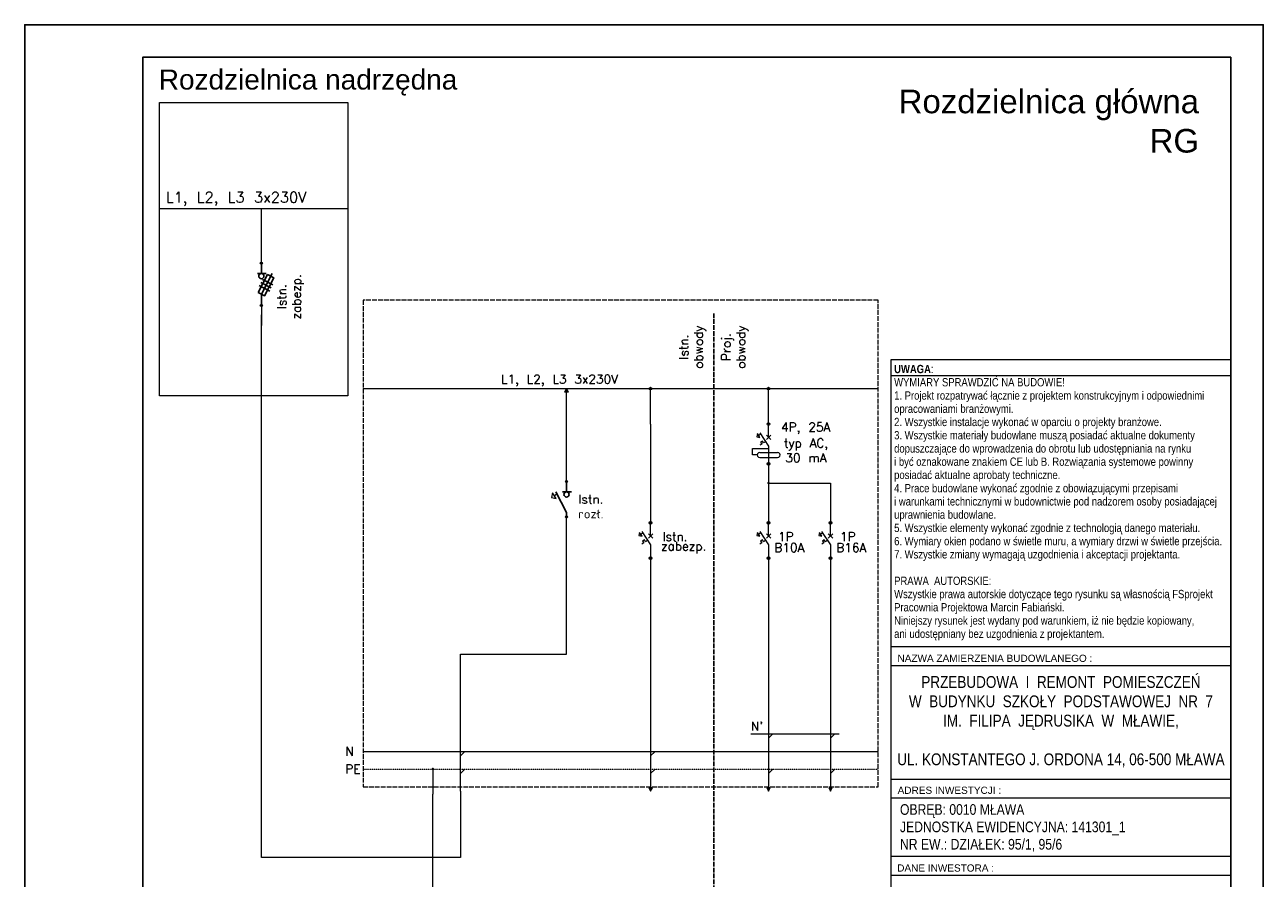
# Model space of a CAD drawing. Header units: millimetres. Extents: x -14609 to 44937, y 52278 to 67558.
# Tile 48 of 48: x 42837 to 44937, y 53801 to 55248. Entities that reach past the tile are written whole.
import ezdxf

# ---------------------------------------------------------------- set-up
doc = ezdxf.new("R2010")
doc.units = ezdxf.units.MM
for name, pattern in [('_DASH', [10, 8, -2]), ('ArcadiaLine2077533452649863992', [0]), ('DASHED2', [0.09525, 0.0635, -0.03175])]:
    doc.linetypes.add(name, pattern=pattern)
doc.layers.add('Elek. schemat', color=7, linetype='Continuous', lineweight=25)
doc.layers.add('IE_Schemat', color=7, linetype='Continuous', lineweight=25)
doc.styles.add('ArCADiaStyle', font='txt.shx')
doc.styles.add('GENERATED_STYLE_1', font='ARIALN.TTF')
doc.styles.add('GENERATED_STYLE_2', font='ARIALNB.TTF')
doc.styles.add('GENERATED_STYLE_3', font='arial.ttf')
doc.styles.add('MB_Elektryka', font='arial.ttf')

# ---------------------------------------------------------------- blocks, each defined once
blk = doc.blocks.new('*U34')
for points in [[(0, 0), (-2100, 0), (-2100, 2970), (0, 2970)], [(-55, 55), (-1900, 55), (-1900, 2915), (-55, 2915)]]:
    blk.add_lwpolyline(points, close=True)
blk = doc.blocks.new('*U85')
at = {"layer": 'IE_Schemat', "linetype": 'Continuous'}
for points in [[(2.2, 0), (2.2, 0.5), (1.4, 1.8), (0, 2.2), (-1.4, 1.8), (-2.2, 0.5), (-2.2, 0), (-2.2, -0.5), (-1.4, -1.8), (0, -2.2), (1.4, -1.8), (2.2, -0.5)], [(107.2, -67.5), (107.2, -67), (106.4, -65.7), (105, -65.3), (103.6, -65.7), (102.8, -67), (102.8, -67.5), (102.8, -68), (103.6, -69.3), (105, -69.7), (106.4, -69.3), (107.2, -68)], [(107.2, -127.5), (107.2, -127), (106.4, -125.7), (105, -125.3), (103.6, -125.7), (102.8, -127), (102.8, -127.5), (102.8, -128), (103.6, -129.3), (105, -129.7), (106.4, -129.3), (107.2, -128)], [(102, -516.7), (105, -522.7), (108, -516.7)]]:
    blk.add_hatch(color=256, dxfattribs=at).paths.add_polyline_path(points)
at = {"layer": 'IE_Schemat', "linetype": 'ArcadiaLine2077533452649863992', "lineweight": 18}
for p, q in [((0, 0), (0, 0)), ((0, 0), (105, 0)), ((105, 0), (105, -67.5)), ((86.4, -83.8), (85.3, -89)), ((90.5, -90.1), (86.4, -83.8)), ((90, -82.5), (105, -105)), ((105, -90), (105, -67.5)), ((85.3, -89), (90.5, -90.1)), ((91.6, -84.9), (88.4, -87)), ((93.5, -101.6), (90.3, -103.6)), ((94.6, -96.4), (91.4, -98.4)), ((91.4, -98.4), (93.5, -101.6)), ((96.6, -99.5), (94.6, -96.4)), ((94.6, -96.4), (94.6, -96.4)), ((99.7, -97.5), (96.6, -99.5)), ((101.2, -86.2), (108.8, -93.8)), ((108.8, -86.2), (101.2, -93.8)), ((105, -105), (105, -127.5)), ((105, -127.5), (105, -522.7)), ((112.5, -425.2), (105, -432.7)), ((112.5, -485.2), (105, -492.7)), ((102, -516.7), (105, -522.7)), ((108, -516.7), (102, -516.7)), ((105, -522.7), (108, -516.7))]:
    blk.add_line(p, q, dxfattribs=at)
at = {"layer": 'IE_Schemat', "color": 156, "linetype": 'ArcadiaLine2077533452649863992', "lineweight": 18}
blk.add_line((-30, -425.2), (120, -425.2), dxfattribs=at)
at = {"layer": 'IE_Schemat', "linetype": 'ArcadiaLine2077533452649863992', "lineweight": 18}
for centre in [(105, -67.5), (105, -127.5)]:
    blk.add_circle(centre, 2.25, dxfattribs=at)
at = {"layer": 'IE_Schemat', "linetype": 'Continuous', "lineweight": 25, "insert": (-30, -412.2), "char_height": 15, "attachment_point": 4, "style": 'ArCADiaStyle'}
blk.add_mtext("N'", dxfattribs=at)

msp = doc.modelspace()

# ---------------------------------------------------------------- hatches: boundary and pattern name
at = {"layer": 'IE_Schemat', "linetype": 'Continuous'}
for points in [[(43239.9, 54844), (43239.9, 54844.4), (43239.3, 54845.4), (43238.1, 54845.8), (43237, 54845.4), (43236.4, 54844.4), (43236.3, 54844), (43236.4, 54843.6), (43237, 54842.6), (43238.1, 54842.2), (43239.3, 54842.6), (43239.9, 54843.6)], [(43239.9, 54772.2), (43239.9, 54772.7), (43239.3, 54773.6), (43238.1, 54774), (43237, 54773.6), (43236.4, 54772.7), (43236.3, 54772.2), (43236.4, 54771.8), (43237, 54770.8), (43238.1, 54770.4), (43239.3, 54770.8), (43239.9, 54771.8)], [(43752.6, 54625.3), (43755.6, 54631.3), (43758.6, 54625.3)], [(43900.4, 54631.3), (43900.3, 54631.9), (43899.5, 54633.1), (43898.1, 54633.6), (43896.7, 54633.1), (43896, 54631.9), (43895.9, 54631.3), (43896, 54630.8), (43896.7, 54629.6), (43898.1, 54629.1), (43899.5, 54629.6), (43900.3, 54630.8)], [(44100.4, 54631.3), (44100.3, 54631.9), (44099.5, 54633.1), (44098.1, 54633.6), (44096.7, 54633.1), (44096, 54631.9), (44095.9, 54631.3), (44096, 54630.8), (44096.7, 54629.6), (44098.1, 54629.1), (44099.5, 54629.6), (44100.3, 54630.8)], [(44100.4, 54571.3), (44100.3, 54571.9), (44099.5, 54573.1), (44098.1, 54573.6), (44096.7, 54573.1), (44096, 54571.9), (44095.9, 54571.3), (44096, 54570.8), (44096.7, 54569.6), (44098.1, 54569.1), (44099.5, 54569.6), (44100.3, 54570.8)], [(44100.4, 54503.8), (44100.3, 54504.4), (44099.5, 54505.6), (44098.1, 54506.1), (44096.7, 54505.6), (44096, 54504.4), (44095.9, 54503.8), (44096, 54503.3), (44096.7, 54502.1), (44098.1, 54501.6), (44099.5, 54502.1), (44100.3, 54503.3)], [(44100.4, 54503.8), (44100.3, 54504.4), (44099.5, 54505.6), (44098.1, 54506.1), (44096.7, 54505.6), (44096, 54504.4), (44095.9, 54503.8), (44096, 54503.3), (44096.7, 54502.1), (44098.1, 54501.6), (44099.5, 54502.1), (44100.3, 54503.3)], [(44100.4, 54503.8), (44100.3, 54504.4), (44099.5, 54505.6), (44098.1, 54506.1), (44096.7, 54505.6), (44096, 54504.4), (44095.9, 54503.8), (44096, 54503.3), (44096.7, 54502.1), (44098.1, 54501.6), (44099.5, 54502.1), (44100.3, 54503.3)], [(44100.4, 54503.8), (44100.3, 54504.4), (44099.5, 54505.6), (44098.1, 54506.1), (44096.7, 54505.6), (44096, 54504.4), (44095.9, 54503.8), (44096, 54503.3), (44096.7, 54502.1), (44098.1, 54501.6), (44099.5, 54502.1), (44100.3, 54503.3)], [(44100.4, 54503.8), (44100.3, 54504.4), (44099.5, 54505.6), (44098.1, 54506.1), (44096.7, 54505.6), (44096, 54504.4), (44095.9, 54503.8), (44096, 54503.3), (44096.7, 54502.1), (44098.1, 54501.6), (44099.5, 54502.1), (44100.3, 54503.3)], [(44100.4, 54503.8), (44100.3, 54504.4), (44099.5, 54505.6), (44098.1, 54506.1), (44096.7, 54505.6), (44096, 54504.4), (44095.9, 54503.8), (44096, 54503.3), (44096.7, 54502.1), (44098.1, 54501.6), (44099.5, 54502.1), (44100.3, 54503.3)], [(44100.4, 54503.8), (44100.3, 54504.4), (44099.5, 54505.6), (44098.1, 54506.1), (44096.7, 54505.6), (44096, 54504.4), (44095.9, 54503.8), (44096, 54503.3), (44096.7, 54502.1), (44098.1, 54501.6), (44099.5, 54502.1), (44100.3, 54503.3)], [(44100.4, 54503.8), (44100.3, 54504.4), (44099.5, 54505.6), (44098.1, 54506.1), (44096.7, 54505.6), (44096, 54504.4), (44095.9, 54503.8), (44096, 54503.3), (44096.7, 54502.1), (44098.1, 54501.6), (44099.5, 54502.1), (44100.3, 54503.3)], [(44100.4, 54503.8), (44100.3, 54504.4), (44099.5, 54505.6), (44098.1, 54506.1), (44096.7, 54505.6), (44096, 54504.4), (44095.9, 54503.8), (44096, 54503.3), (44096.7, 54502.1), (44098.1, 54501.6), (44099.5, 54502.1), (44100.3, 54503.3)], [(43757.4, 54473.8), (43757.4, 54474.2), (43756.8, 54475.2), (43755.6, 54475.6), (43754.5, 54475.2), (43753.9, 54474.2), (43753.8, 54473.8), (43753.9, 54473.4), (43754.5, 54472.4), (43755.6, 54472), (43756.8, 54472.4), (43757.4, 54473.4)], [(43757.4, 54413.8), (43757.4, 54414.2), (43756.8, 54415.2), (43755.6, 54415.6), (43754.5, 54415.2), (43753.9, 54414.2), (43753.8, 54413.8), (43753.9, 54413.4), (43754.5, 54412.4), (43755.6, 54412), (43756.8, 54412.4), (43757.4, 54413.4)], [(43757.4, 54413.8), (43757.4, 54414.2), (43756.8, 54415.2), (43755.6, 54415.6), (43754.5, 54415.2), (43753.9, 54414.2), (43753.8, 54413.8), (43753.9, 54413.4), (43754.5, 54412.4), (43755.6, 54412), (43756.8, 54412.4), (43757.4, 54413.4)], [(43900.4, 54403.8), (43900.3, 54404.4), (43899.5, 54405.6), (43898.1, 54406.1), (43896.7, 54405.6), (43896, 54404.4), (43895.9, 54403.8), (43896, 54403.3), (43896.7, 54402.1), (43898.1, 54401.6), (43899.5, 54402.1), (43900.3, 54403.3)], [(44100.4, 54403.8), (44100.3, 54404.4), (44099.5, 54405.6), (44098.1, 54406.1), (44096.7, 54405.6), (44096, 54404.4), (44095.9, 54403.8), (44096, 54403.3), (44096.7, 54402.1), (44098.1, 54401.6), (44099.5, 54402.1), (44100.3, 54403.3)], [(43900.4, 54343.8), (43900.3, 54344.4), (43899.5, 54345.6), (43898.1, 54346.1), (43896.7, 54345.6), (43896, 54344.4), (43895.9, 54343.8), (43896, 54343.3), (43896.7, 54342.1), (43898.1, 54341.6), (43899.5, 54342.1), (43900.3, 54343.3)], [(44100.4, 54343.8), (44100.3, 54344.4), (44099.5, 54345.6), (44098.1, 54346.1), (44096.7, 54345.6), (44096, 54344.4), (44095.9, 54343.8), (44096, 54343.3), (44096.7, 54342.1), (44098.1, 54341.6), (44099.5, 54342.1), (44100.3, 54343.3)], [(43531.1, 53986.3), (43531, 53986.9), (43530.3, 53988.1), (43528.9, 53988.6), (43527.5, 53988.1), (43526.7, 53986.9), (43526.6, 53986.3), (43526.7, 53985.8), (43527.5, 53984.6), (43528.9, 53984.1), (43530.3, 53984.6), (43531, 53985.8)], [(43895.1, 53954.7), (43898.1, 53948.7), (43901.1, 53954.7)], [(44095.1, 53954.7), (44098.1, 53948.7), (44101.1, 53954.7)]]:
    msp.add_hatch(color=256, dxfattribs=at).paths.add_polyline_path(points)

# ---------------------------------------------------------------- linework, layer by layer
at = {"color": 7, "linetype": 'Continuous', "lineweight": 13}
for p, q in [((44305.9, 54653.5), (44881.9, 54653.5)), ((44305.9, 54194), (44881.9, 54194)), ((44305.9, 54162), (44881.9, 54162)), ((44305.9, 54162), (44881.9, 54162)), ((44305.9, 53969.4), (44881.9, 53969.4)), ((44305.9, 53937.4), (44881.9, 53937.4)), ((44305.9, 53937.4), (44881.9, 53937.4)), ((44305.9, 53937.4), (44881.9, 53937.4)), ((44305.9, 53838.5), (44881.9, 53838.5)), ((44305.9, 53806.5), (44881.9, 53806.5))]:
    msp.add_line(p, q, dxfattribs=at)
at = {"color": 7, "linetype": 'Continuous', "lineweight": 13, "flags": 128}
msp.add_lwpolyline([(44305.9, 54680.9), (44881.9, 54680.9), (44881.9, 52333.3), (44305.9, 52333.3)], close=True, dxfattribs=at)
at = {"layer": 'Elek. schemat'}
for p, q in [((43238.1, 54826.5), (43238.1, 54844)), ((43231.4, 54826.5), (43246.5, 54826.5)), ((43237.3, 54811.3), (43255, 54802)), ((43238.1, 54791.4), (43256.6, 54826.6)), ((43240.1, 54816.6), (43257.8, 54807.3)), ((43234.5, 54806), (43252.2, 54796.7)), ((43238.1, 54772.2), (43238.1, 54791.4)), ((43755.6, 54421.2), (43737.2, 54456.4)), ((43748.9, 54456.3), (43764, 54456.3)), ((43755.6, 54456.3), (43755.6, 54473.8)), ((43755.6, 54413.8), (43755.6, 54421.2))]:
    msp.add_line(p, q, dxfattribs=at)
msp.add_lwpolyline([(43232.8, 54794.2), (43248.8, 54824.7), (43259.4, 54819.1), (43243.4, 54788.6)], close=True, dxfattribs=at)
for centre in [(43238.1, 54822.1), (43755.6, 54451.9)]:
    msp.add_circle(centre, 4.4, dxfattribs=at)
at = {"layer": 'IE_Schemat', "linetype": 'ArcadiaLine2077533452649863992', "lineweight": 18}
for p, q in [((43065.6, 54936.5), (43384.9, 54936.5)), ((43238.1, 54772.2), (43238.1, 54738.5)), ((43410.6, 54631.3), (44284, 54631.3)), ((43752.6, 54625.3), (43755.6, 54631.3)), ((43758.6, 54625.3), (43752.6, 54625.3)), ((43755.6, 54631.3), (43758.6, 54625.3)), ((43755.6, 54473.8), (43755.6, 54631.3)), ((43898.1, 54571.3), (43898.1, 54631.3)), ((44098.1, 54571.3), (44098.1, 54631.3)), ((43898.1, 54571.3), (43898.1, 54471.3)), ((44098.1, 54548.8), (44098.1, 54571.3)), ((44079.5, 54555), (44078.4, 54549.8)), ((44078.4, 54549.8), (44083.6, 54548.7)), ((44083.6, 54548.7), (44079.5, 54555)), ((44084.7, 54553.9), (44081.6, 54551.9)), ((44083.1, 54556.3), (44098.1, 54533.8)), ((44086.6, 54537.2), (44083.5, 54535.2)), ((44087.7, 54542.4), (44084.6, 54540.4)), ((44084.6, 54540.4), (44086.6, 54537.2)), ((44089.7, 54539.3), (44087.7, 54542.4)), ((44087.7, 54542.4), (44087.7, 54542.4)), ((44092.9, 54541.3), (44089.7, 54539.3)), ((44094.4, 54552.6), (44101.9, 54545.1)), ((44101.9, 54552.6), (44094.4, 54545.1)), ((44071.1, 54518.8), (44071.1, 54530.1)), ((44071.1, 54530.1), (44098.1, 54530.1)), ((44078.6, 54518.8), (44071.1, 54518.8)), ((44083.1, 54523.3), (44113.1, 54523.3)), ((44098.1, 54533.8), (44098.1, 54503.8)), ((44083.1, 54514.3), (44113.1, 54514.3)), ((44098.1, 54503.8), (44098.1, 54471.3)), ((43731.8, 54454.4), (43730.2, 54446.6)), ((43737.9, 54445), (43731.8, 54454.4)), ((43898.1, 54471.3), (43898.1, 54403.8)), ((44098.1, 54471.3), (44098.1, 54403.8)), ((43730.2, 54446.6), (43737.9, 54445)), ((43739.6, 54452.7), (43734.9, 54449.7)), ((43898.1, 54381.3), (43898.1, 54403.8)), ((44098.1, 54381.3), (44098.1, 54403.8)), ((43879.5, 54387.5), (43878.4, 54382.3)), ((43878.4, 54382.3), (43883.6, 54381.2)), ((43883.6, 54381.2), (43879.5, 54387.5)), ((43884.7, 54386.4), (43881.6, 54384.4)), ((43883.1, 54388.8), (43898.1, 54366.3)), ((43886.6, 54369.7), (43883.5, 54367.7)), ((43887.7, 54374.9), (43884.6, 54372.9)), ((43884.6, 54372.9), (43886.6, 54369.7)), ((43889.7, 54371.8), (43887.7, 54374.9)), ((43887.7, 54374.9), (43887.7, 54374.9)), ((43892.9, 54373.8), (43889.7, 54371.8)), ((43894.4, 54385.1), (43901.9, 54377.6)), ((43901.9, 54385.1), (43894.4, 54377.6)), ((44079.5, 54387.5), (44078.4, 54382.3)), ((44078.4, 54382.3), (44083.6, 54381.2)), ((44083.6, 54381.2), (44079.5, 54387.5)), ((44084.7, 54386.4), (44081.6, 54384.4)), ((44083.1, 54388.8), (44098.1, 54366.3)), ((44086.6, 54369.7), (44083.5, 54367.7)), ((44087.7, 54374.9), (44084.6, 54372.9)), ((44084.6, 54372.9), (44086.6, 54369.7)), ((44089.7, 54371.8), (44087.7, 54374.9)), ((44087.7, 54374.9), (44087.7, 54374.9)), ((44092.9, 54373.8), (44089.7, 54371.8)), ((44094.4, 54385.1), (44101.9, 54377.6)), ((44101.9, 54385.1), (44094.4, 54377.6)), ((43898.1, 54366.3), (43898.1, 54343.8)), ((44098.1, 54366.3), (44098.1, 54343.8)), ((43898.1, 54343.8), (43898.1, 53948.7)), ((44098.1, 54343.8), (44098.1, 53948.7)), ((44105.6, 54046.2), (44098.1, 54038.7)), ((43583.1, 54016.3), (43575.6, 54008.8)), ((43905.6, 54016.3), (43898.1, 54008.8)), ((43583.1, 53986.3), (43575.6, 53978.8)), ((43905.6, 53986.2), (43898.1, 53978.7)), ((44105.6, 53986.2), (44098.1, 53978.7)), ((43895.1, 53954.7), (43898.1, 53948.7)), ((43901.1, 53954.7), (43895.1, 53954.7)), ((43898.1, 53948.7), (43901.1, 53954.7)), ((44095.1, 53954.7), (44098.1, 53948.7)), ((44101.1, 53954.7), (44095.1, 53954.7)), ((44098.1, 53948.7), (44101.1, 53954.7))]:
    msp.add_line(p, q, dxfattribs=at)
at = {"layer": 'IE_Schemat', "lineweight": 20}
for p, q in [((43238.1, 54828.5), (43238.1, 54936.5)), ((43528.9, 53986.3), (43528.9, 53943.6))]:
    msp.add_line(p, q, dxfattribs=at)
at = {"layer": 'IE_Schemat', "color": 251, "linetype": '_DASH'}
msp.add_line((44005.4, 54759), (44005.4, 53091.6), dxfattribs=at)
at = {"layer": 'IE_Schemat', "color": 156, "linetype": 'ArcadiaLine2077533452649863992', "lineweight": 18, "true_color": 0x154889}
msp.add_line((43410.6, 54016.3), (44284, 54016.3), dxfattribs=at)
at = {"layer": 'IE_Schemat', "color": 53, "linetype": 'DASHED2', "lineweight": 18, "true_color": 0xf3e03b}
msp.add_line((43410.6, 53986.3), (44284, 53986.3), dxfattribs=at)
at = {"layer": 'IE_Schemat', "lineweight": 20}
msp.add_lwpolyline([(43065.6, 55116.5), (43384.9, 55116.5), (43384.9, 54619.2), (43065.6, 54619.2)], close=True, dxfattribs=at)
at = {"layer": 'IE_Schemat', "color": 251, "linetype": '_DASH', "lineweight": 18}
msp.add_lwpolyline([(44284, 54781.3), (43410.6, 54781.3), (43410.6, 53956.3), (44284, 53956.3)], close=True, dxfattribs=at)
at = {"layer": 'IE_Schemat', "lineweight": 20}
for points in [[(43575.6, 53948.8), (43575.6, 53836.3), (43238.1, 53836.3), (43238.1, 54756.7), (43238.1, 54756.7), (43238.1, 54756.7)], [(43575.6, 53948.8), (43575.6, 54181.3), (43755.6, 54181.3), (43755.6, 54413.8)], [(43222.1, 53517.3), (43222.1, 53712.6), (43528.9, 53712.6), (43528.9, 53943.6)]]:
    msp.add_lwpolyline(points, dxfattribs=at)
at = {"layer": 'IE_Schemat', "linetype": 'ArcadiaLine2077533452649863992', "lineweight": 18}
for centre, radius in [((43238.1, 54844), 1.8), ((43238.1, 54772.2), 1.8), ((43898.1, 54631.3), 2.25), ((44098.1, 54631.3), 2.25), ((44098.1, 54571.3), 2.25), ((44098.1, 54503.8), 2.25), ((44098.1, 54503.8), 2.25), ((44098.1, 54503.8), 2.25), ((44098.1, 54503.8), 2.25), ((44098.1, 54503.8), 2.25), ((44098.1, 54503.8), 2.25), ((44098.1, 54503.8), 2.25), ((44098.1, 54503.8), 2.25), ((44098.1, 54503.8), 2.25), ((43755.6, 54473.8), 1.8), ((43755.6, 54473.8), 1.8), ((43755.6, 54413.8), 1.8), ((43898.1, 54403.8), 2.25), ((44098.1, 54403.8), 2.25), ((43898.1, 54343.8), 2.25), ((44098.1, 54343.8), 2.25)]:
    msp.add_circle(centre, radius, dxfattribs=at)
for centre, start_param, end_param in [((44083.1, 54518.8), 1.570796, 4.712389), ((44113.1, 54518.8), 4.712389, 7.853982)]:
    msp.add_ellipse(centre, major_axis=(4.5, 0), ratio=1, start_param=start_param, end_param=end_param, dxfattribs=at)

# ---------------------------------------------------------------- block references
for name, p in [('*U34', (44936.9, 52278.3)), ('*U85', (44098.1, 54471.3))]:
    msp.add_blockref(name, p)

# ---------------------------------------------------------------- texts
at = {"color": 7, "linetype": 'Continuous', "lineweight": 13, "insert": (44311.1, 54671.6), "char_height": 14, "width": 570.875, "attachment_point": 1, "line_spacing_factor": 0.961758, "style": 'GENERATED_STYLE_2'}
msp.add_mtext('\\pxql;\\A1;\\fArial Narrow|b1|i0|c0|p34;UWAGA\\fArial Narrow|b0|i0|c0|p34;:  \\PWYMIARY SPRAWDZIĆ NA BUDOWIE!\\P1. Projekt rozpatrywać łącznie z projektem konstrukcyjnym i odpowiednimi \\Popracowaniami branżowymi.\\P2. Wszystkie instalacje wykonać w oparciu o projekty branżowe.\\P3. Wszystkie materiały budowlane muszą posiadać aktualne dokumenty \\Pdopuszczające do wprowadzenia do obrotu lub udostępniania na rynku \\Pi być oznakowane znakiem CE lub B. Rozwiązania systemowe powinny \\Pposiadać aktualne aprobaty techniczne.\\P4. Prace budowlane wykonać zgodnie z obowiązującymi przepisami \\Pi warunkami technicznymi w budownictwie pod nadzorem osoby posiadającej\\Puprawnienia budowlane.\\P5. Wszystkie elementy wykonać zgodnie z technologią danego materiału.\\P6. Wymiary okien podano w świetle muru, a wymiary drzwi w świetle przejścia.\\P7. Wszystkie zmiany wymagają uzgodnienia i akceptacji projektanta.\\P\\PPRAWA  AUTORSKIE:\\PWszystkie prawa autorskie dotyczące tego rysunku są własnością FSprojekt \\PPracownia Projektowa Marcin Fabiański.\\PNiniejszy rysunek jest wydany pod warunkiem, iż nie będzie kopiowany, \\Pani udostępniany bez uzgodnienia z projektantem.', dxfattribs=at)
at = {"color": 7, "linetype": 'Continuous', "lineweight": 13, "char_height": 12.16, "attachment_point": 4, "style": 'GENERATED_STYLE_3'}
for s, insert in [('\\A1;{\\pql;\\fArial|b0|i0|c238|p38;NAZWA ZAMIERZENIA BUDOWLANEGO :}', (44316.8, 54174)), ('\\A1;{\\pql;\\fArial|b0|i0|c238|p38;ADRES INWESTYCJI :}', (44317, 53950.2)), ('\\A1;{\\pql;\\fArial|b0|i0|c238|p38;DANE \\fArial|b0|i0|c238|p38;INWESTOR\\fArial|b0|i0|c238|p38;A\\fArial|b0|i0|c238|p38; :}', (44316.3, 53818.4))]:
    msp.add_mtext(s, dxfattribs=dict(at, insert=insert))
at = {"color": 7, "linetype": 'Continuous', "lineweight": 13, "style": 'GENERATED_STYLE_1'}
for s, insert, char_height, attachment_point, line_spacing_factor in [('\\A1;{\\pqc;\\fArial Narrow|b0|i0|c0|p34;PRZEBUDOWA  I  REMONT  POMIESZCZEŃ \\P\\pqc;\\fArial Narrow|b0|i0|c0|p34;W  BUDYNKU  SZKOŁY  PODSTAWOWEJ  NR  7 \\P\\pqc;\\fArial Narrow|b0|i0|c0|p34;IM.  FILIPA  JĘDRUSIKA  W  MŁAWIE, \\P\\pqc;\\fArial Narrow|b0|i0|c0|p34;\\P\\pqc;\\fArial Narrow|b0|i0|c0|p34;UL. KONSTANTEGO J. ORDONA 14, 06-500 MŁAWA}', (44593.9, 54143.9), 20, 2, 0.982922), ('\\A1;{\\pql;\\fArial Narrow|b0|i0|c0|p34;OBRĘB: 0010 MŁAWA\\P\\pql;\\fArial Narrow|b0|i0|c0|p34;JEDNOSTKA EWIDENCYJNA: 141301_1\\P\\pql;\\fArial Narrow|b0|i0|c0|p34;NR EW.: DZIAŁEK: 95/1, 95/6}', (44321, 53926.7), 18, 1, 0.982044)]:
    msp.add_mtext(s, dxfattribs=dict(at, insert=insert, char_height=char_height, attachment_point=attachment_point, line_spacing_factor=line_spacing_factor))
at = {"layer": 'Elek. schemat', "linetype": 'Continuous', "lineweight": 25, "insert": (43796.8, 54431.3), "char_height": 15, "attachment_point": 5, "style": 'ArCADiaStyle'}
msp.add_mtext('Istn.\\Prozł.', dxfattribs=at)
at = {"layer": 'IE_Schemat', "style": 'MB_Elektryka'}
msp.add_text('Rozdzielnica nadrzędna', height=33.95, dxfattribs=at).set_placement((43064.2, 55138.5))
at = {"layer": 'IE_Schemat', "insert": (43409.6, 55138.3), "char_height": 40, "attachment_point": 1, "style": 'MB_Elektryka'}
msp.add_mtext_dynamic_manual_height_columns('\\pxqr;{\\fArial|b0|i0|c0|p34;Rozdzielnica główna\\PRG}', width=1418.49, gutter_width=1, heights=[500], dxfattribs=at)
at = {"layer": 'IE_Schemat', "linetype": 'Continuous', "lineweight": 25, "style": 'ArCADiaStyle'}
for s, insert, char_height, attachment_point in [('L1, L2, L3 3x230V ', (43076.4, 54941.3), 18, 7), ('L1, L2, L3 3x230V ', (43644.6, 54635.4), 15, 7), ('4P, 25A ', (44161.2, 54563.9), 15, 5), ('typ AC, \\P30 mA', (44161.7, 54526.5), 15, 5), ('zabezp.', (43954.3, 54361.8), 15, 5), ('Istn.', (43939.5, 54380.4), 15, 5), ('B10A ', (44133.5, 54361.8), 15, 5), ('1P ', (44127.5, 54380.4), 15, 5), ('B16A ', (44238.5, 54361.8), 15, 5), ('1P ', (44232.5, 54380.4), 15, 5), ('N', (43380.6, 54016.3), 15, 4), ('PE', (43380.6, 53986.3), 15, 4)]:
    msp.add_mtext(s, dxfattribs=dict(at, insert=insert, char_height=char_height, attachment_point=attachment_point))
at = {"layer": 'IE_Schemat', "linetype": 'Continuous', "lineweight": 25, "insert": (43287.6, 54787.3), "char_height": 15, "attachment_point": 5, "rotation": 90, "style": 'ArCADiaStyle'}
msp.add_mtext('Istn.\\Pzabezp.', dxfattribs=at)
at = {"layer": 'IE_Schemat', "color": 251, "linetype": 'Continuous', "lineweight": 25, "char_height": 15, "attachment_point": 5, "rotation": 90, "style": 'ArCADiaStyle'}
for s, insert in [('Istn.\\Pobwody', (43969.3, 54701.9)), ('Proj.\\Pobwody', (44041.1, 54701.9))]:
    msp.add_mtext(s, dxfattribs=dict(at, insert=insert))

doc.saveas('drawing.dxf')
